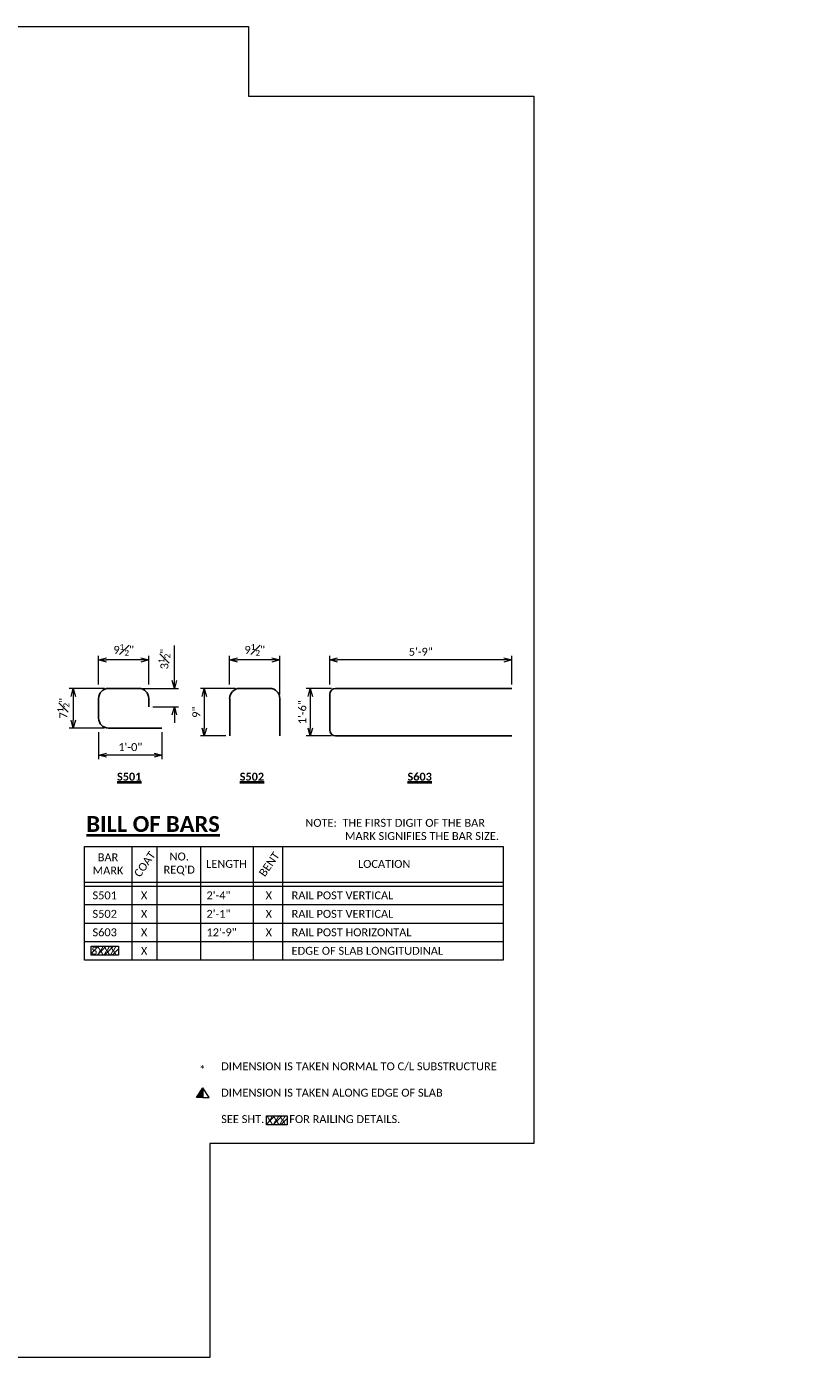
# Model space of a CAD drawing. Extents: x -6035 to 351425, y -5119269 to 203.
# Tile 14 of 14: x -1496 to -1347, y -2423 to -2171. Entities that reach past the tile are written whole.
import ezdxf
from ezdxf import colors
from ezdxf.entities.mleader import LeaderData, LeaderLine
from ezdxf.math import Vec2, Vec3

# ---------------------------------------------------------------- set-up
doc = ezdxf.new("R2010")
doc.units = 0
doc.header["$MEASUREMENT"] = 0
for name, color, linetype, lineweight in [('B_ANNO', 7, 'Continuous', 18), ('B_ANNO_DIM', 7, 'Continuous', 18), ('B_ANNO_SYMB', 7, 'Continuous', 18), ('B_ANNO_TEXT', 7, 'Continuous', 18), ('B_ANNO_TEXT_TITLE', 7, 'Continuous', 40), ('B_REBAR', 5, 'Continuous', 25)]:
    doc.layers.add(name, color=color, linetype=linetype, lineweight=lineweight)
doc.layers.add('B_ANNO_DESIGN_NOTES', color=1, linetype='Continuous', lineweight=18, true_color=0xff0000)
doc.layers.add('B_ANNO_NOPLOT', color=47, linetype='Continuous', lineweight=18, plot=False)
doc.styles.add('Annotative', font='calibri.ttf', dxfattribs={"height": 0.0625})
doc.styles.get("Standard").update_dxf_attribs({"font": 'calibri.ttf'})
doc.styles.add('Subtitle', font='calibrib.ttf', dxfattribs={"height": 0.0625})
doc.styles.add('Title', font='calibrib.ttf', dxfattribs={"height": 0.125})
doc.dimstyles.new('Annotative', dxfattribs={"dimscale": 0, "dimtxt": 0.0625, "dimasz": 0.0625, "dimexe": 0.03125, "dimexo": 0.03125, "dimgap": 0.03125, "dimtad": 1, "dimdec": 3, "dimzin": 3, "dimdsep": 46, "dimlunit": 4, "dimtxsty": 'Standard', "dimblk": 'OPEN30', "dimcen": 0.03125, "dimaunit": 1, "dimadec": 0, "dimazin": 3, "dimtfac": 0.75, "dimtdec": 3, "dimtofl": 0, "dimtmove": 0, "dimatfit": 3, "dimldrblk": 'OPEN30', "dimfxl": 1, "dimtfill": 1, "dimfrac": 1, "dimtolj": 1, "dimtzin": 0, "dimarcsym": 0})

# ---------------------------------------------------------------- blocks, each defined once
blk = doc.blocks.new('AnonymousCell84')
at = {"layer": 'B_ANNO_SYMB'}
blk.add_hatch(color=256, dxfattribs=at).paths.add_polyline_path([(0, -0.9), (-1.2, -0.9), (0, 0.9)])
at = {"layer": 'B_ANNO_SYMB', "flags": 128}
for points in [[(0, -0.9), (-1.2, -0.9), (0, 0.9), (0, -0.9)], [(0, -0.9), (1.2, -0.9), (0, 0.9), (0, -0.9)]]:
    blk.add_lwpolyline(points, dxfattribs=at)
blk = doc.blocks.new('_Open30')
at = {"color": 0, "linetype": 'ByBlock', "lineweight": -2}
for p, q in [((-1, 0.27), (0, 0)), ((0, 0), (-1, -0.27)), ((0, 0), (-1, 0))]:
    blk.add_line(p, q, dxfattribs=at)
blk = doc.blocks.new('*D36')
at = {"layer": 'B_ANNO_DIM', "color": 0, "lineweight": -2, "transparency": 16777216}
for p, q in [((-1482.8, -2304.19), (-1482.8, -2309.33)), ((-1470.8, -2304.19), (-1470.8, -2309.33)), ((-1472.3, -2308.58), (-1481.3, -2308.58))]:
    blk.add_line(p, q, dxfattribs=at)
at = {"layer": 'Defpoints', "color": 0, "transparency": 16777216}
for p in [(-1482.8, -2303.44), (-1470.8, -2303.44), (-1482.8, -2308.58)]:
    blk.add_point(p, dxfattribs=at)
at = {"layer": 'B_ANNO_DIM', "color": 0, "lineweight": -2, "transparency": 16777216, "xscale": 1.5, "yscale": 1.5, "zscale": 1.5, "rotation": 180}
blk.add_blockref('_Open30', (-1482.8, -2308.58), dxfattribs=at)
at = {"layer": 'B_ANNO_DIM', "color": 0, "lineweight": -2, "transparency": 16777216, "xscale": 1.5, "yscale": 1.5, "zscale": 1.5}
blk.add_blockref('_Open30', (-1470.8, -2308.58), dxfattribs=at)
at = {"layer": 'B_ANNO_DIM', "color": 0, "transparency": 16777216, "insert": (-1476.8, -2307.06), "char_height": 1.5, "attachment_point": 5, "bg_fill": 3, "box_fill_scale": 1.25, "bg_fill_color": 256, "bg_fill_true_color": 13158600, "bg_fill_transparency": 0}
blk.add_mtext('\\A1;1\'-0"', dxfattribs=at)
blk = doc.blocks.new('*D37')
at = {"layer": 'B_ANNO_DIM', "color": 0, "lineweight": -2, "transparency": 16777216}
for p, q in [((-1438.66, -2295.94), (-1443.46, -2295.94)), ((-1442.71, -2297.44), (-1442.71, -2303.44)), ((-1438.66, -2304.94), (-1443.46, -2304.94))]:
    blk.add_line(p, q, dxfattribs=at)
at = {"layer": 'Defpoints', "color": 0, "transparency": 16777216}
for p in [(-1437.91, -2295.94), (-1442.71, -2304.94), (-1437.91, -2304.94)]:
    blk.add_point(p, dxfattribs=at)
at = {"layer": 'B_ANNO_DIM', "color": 0, "lineweight": -2, "transparency": 16777216, "xscale": 1.5, "yscale": 1.5, "zscale": 1.5}
for p, rotation in [((-1442.71, -2295.94), 90), ((-1442.71, -2304.94), 270)]:
    blk.add_blockref('_Open30', p, dxfattribs=dict(at, rotation=rotation))
at = {"layer": 'B_ANNO_DIM', "color": 0, "transparency": 16777216, "insert": (-1444.22, -2300.44), "char_height": 1.5, "attachment_point": 5, "rotation": 90, "bg_fill": 3, "box_fill_scale": 1.25, "bg_fill_color": 256, "bg_fill_true_color": 13158600, "bg_fill_transparency": 0}
blk.add_mtext('\\A1;1\'-6"', dxfattribs=at)
blk = doc.blocks.new('*D38')
at = {"layer": 'B_ANNO_DIM', "color": 0, "lineweight": -2, "transparency": 16777216}
for p, q in [((-1439.03, -2295.19), (-1439.03, -2289.78)), ((-1406.03, -2290.53), (-1437.53, -2290.53)), ((-1404.53, -2295.19), (-1404.53, -2289.78))]:
    blk.add_line(p, q, dxfattribs=at)
at = {"layer": 'Defpoints', "color": 0, "transparency": 16777216}
for p in [(-1439.03, -2290.53), (-1439.03, -2295.94), (-1404.53, -2295.94)]:
    blk.add_point(p, dxfattribs=at)
at = {"layer": 'B_ANNO_DIM', "color": 0, "lineweight": -2, "transparency": 16777216, "xscale": 1.5, "yscale": 1.5, "zscale": 1.5, "rotation": 180}
blk.add_blockref('_Open30', (-1439.03, -2290.53), dxfattribs=at)
at = {"layer": 'B_ANNO_DIM', "color": 0, "lineweight": -2, "transparency": 16777216, "xscale": 1.5, "yscale": 1.5, "zscale": 1.5}
blk.add_blockref('_Open30', (-1404.53, -2290.53), dxfattribs=at)
at = {"layer": 'B_ANNO_DIM', "color": 0, "transparency": 16777216, "insert": (-1421.78, -2289.01), "char_height": 1.5, "attachment_point": 5, "bg_fill": 3, "box_fill_scale": 1.25, "bg_fill_color": 256, "bg_fill_true_color": 13158600, "bg_fill_transparency": 0}
blk.add_mtext('\\A1;5\'-9"', dxfattribs=at)
blk = doc.blocks.new('*D39')
at = {"layer": 'B_ANNO_DIM', "color": 0, "lineweight": -2, "transparency": 16777216}
for p, q in [((-1457.98, -2295.19), (-1457.98, -2289.78)), ((-1449.98, -2290.53), (-1456.48, -2290.53)), ((-1448.48, -2297.07), (-1448.48, -2289.78))]:
    blk.add_line(p, q, dxfattribs=at)
at = {"layer": 'Defpoints', "color": 0, "transparency": 16777216}
for p in [(-1457.98, -2290.53), (-1457.98, -2295.94), (-1448.48, -2297.82)]:
    blk.add_point(p, dxfattribs=at)
at = {"layer": 'B_ANNO_DIM', "color": 0, "lineweight": -2, "transparency": 16777216, "xscale": 1.5, "yscale": 1.5, "zscale": 1.5, "rotation": 180}
blk.add_blockref('_Open30', (-1457.98, -2290.53), dxfattribs=at)
at = {"layer": 'B_ANNO_DIM', "color": 0, "lineweight": -2, "transparency": 16777216, "xscale": 1.5, "yscale": 1.5, "zscale": 1.5}
blk.add_blockref('_Open30', (-1448.48, -2290.53), dxfattribs=at)
at = {"layer": 'B_ANNO_DIM', "color": 0, "transparency": 16777216, "insert": (-1453.23, -2288.64), "char_height": 1.5, "attachment_point": 5, "bg_fill": 3, "box_fill_scale": 1.25, "bg_fill_color": 256, "bg_fill_true_color": 13158600, "bg_fill_transparency": 0}
blk.add_mtext('\\A1;9{\\H0.75x;\\S1#2;}"', dxfattribs=at)
blk = doc.blocks.new('*D40')
at = {"layer": 'B_ANNO_DIM', "color": 0, "lineweight": -2, "transparency": 16777216}
for p, q in [((-1482.8, -2295.19), (-1482.8, -2289.78)), ((-1474.8, -2290.53), (-1481.3, -2290.53)), ((-1473.3, -2295.19), (-1473.3, -2289.78))]:
    blk.add_line(p, q, dxfattribs=at)
at = {"layer": 'Defpoints', "color": 0, "transparency": 16777216}
for p in [(-1482.8, -2290.53), (-1482.8, -2295.94), (-1473.3, -2295.94)]:
    blk.add_point(p, dxfattribs=at)
at = {"layer": 'B_ANNO_DIM', "color": 0, "lineweight": -2, "transparency": 16777216, "xscale": 1.5, "yscale": 1.5, "zscale": 1.5, "rotation": 180}
blk.add_blockref('_Open30', (-1482.8, -2290.53), dxfattribs=at)
at = {"layer": 'B_ANNO_DIM', "color": 0, "lineweight": -2, "transparency": 16777216, "xscale": 1.5, "yscale": 1.5, "zscale": 1.5}
blk.add_blockref('_Open30', (-1473.3, -2290.53), dxfattribs=at)
at = {"layer": 'B_ANNO_DIM', "color": 0, "transparency": 16777216, "insert": (-1478.05, -2288.64), "char_height": 1.5, "attachment_point": 5, "bg_fill": 3, "box_fill_scale": 1.25, "bg_fill_color": 256, "bg_fill_true_color": 13158600, "bg_fill_transparency": 0}
blk.add_mtext('\\A1;9{\\H0.75x;\\S1#2;}"', dxfattribs=at)
blk = doc.blocks.new('*D41')
at = {"layer": 'B_ANNO_DIM', "color": 0, "lineweight": -2, "transparency": 16777216}
for p, q in [((-1456.85, -2295.94), (-1463.53, -2295.94)), ((-1462.78, -2297.44), (-1462.78, -2303.44)), ((-1458.73, -2304.94), (-1463.53, -2304.94))]:
    blk.add_line(p, q, dxfattribs=at)
at = {"layer": 'Defpoints', "color": 0, "transparency": 16777216}
for p in [(-1456.1, -2295.94), (-1462.78, -2304.94), (-1457.98, -2304.94)]:
    blk.add_point(p, dxfattribs=at)
at = {"layer": 'B_ANNO_DIM', "color": 0, "lineweight": -2, "transparency": 16777216, "xscale": 1.5, "yscale": 1.5, "zscale": 1.5}
for p, rotation in [((-1462.78, -2295.94), 90), ((-1462.78, -2304.94), 270)]:
    blk.add_blockref('_Open30', p, dxfattribs=dict(at, rotation=rotation))
at = {"layer": 'B_ANNO_DIM', "color": 0, "transparency": 16777216, "insert": (-1464.3, -2300.44), "char_height": 1.5, "attachment_point": 5, "rotation": 90, "bg_fill": 3, "box_fill_scale": 1.25, "bg_fill_color": 256, "bg_fill_true_color": 13158600, "bg_fill_transparency": 0}
blk.add_mtext('\\A1;9"', dxfattribs=at)
blk = doc.blocks.new('*D42')
at = {"layer": 'B_ANNO_DIM', "color": 0, "lineweight": -2, "transparency": 16777216}
for p, q in [((-1481.67, -2295.94), (-1488.35, -2295.94)), ((-1487.6, -2297.44), (-1487.6, -2301.94)), ((-1481.68, -2303.44), (-1488.35, -2303.44))]:
    blk.add_line(p, q, dxfattribs=at)
at = {"layer": 'Defpoints', "color": 0, "transparency": 16777216}
for p in [(-1480.92, -2295.94), (-1480.93, -2303.44)]:
    blk.add_point(p, dxfattribs=at)
at = {"layer": 'B_ANNO_DIM', "color": 0, "lineweight": -2, "transparency": 16777216, "xscale": 1.5, "yscale": 1.5, "zscale": 1.5}
for p, rotation in [((-1487.6, -2295.94), 90), ((-1487.6, -2303.44), 270)]:
    blk.add_blockref('_Open30', p, dxfattribs=dict(at, rotation=rotation))
at = {"layer": 'B_ANNO_DIM', "color": 0, "transparency": 16777216, "insert": (-1489.48, -2299.69), "char_height": 1.5, "attachment_point": 5, "rotation": 90, "bg_fill": 3, "box_fill_scale": 1.25, "bg_fill_color": 256, "bg_fill_true_color": 13158600, "bg_fill_transparency": 0}
blk.add_mtext('\\A1;7{\\H0.75x;\\S1#2;}"', dxfattribs=at)
at = {"layer": 'Defpoints', "color": 0, "transparency": 16777216}
blk.add_point((-1487.6, -2303.44), dxfattribs=at)
blk = doc.blocks.new('*D43')
at = {"layer": 'B_ANNO_DIM', "color": 0, "lineweight": -2, "transparency": 16777216}
for p, q in [((-1468.45, -2294.44), (-1468.45, -2287.8)), ((-1474.42, -2295.94), (-1467.7, -2295.94)), ((-1472.55, -2299.44), (-1467.7, -2299.44)), ((-1468.45, -2300.94), (-1468.45, -2302.44))]:
    blk.add_line(p, q, dxfattribs=at)
at = {"layer": 'Defpoints', "color": 0, "transparency": 16777216}
for p in [(-1475.17, -2295.94), (-1473.3, -2299.44), (-1468.45, -2299.44)]:
    blk.add_point(p, dxfattribs=at)
at = {"layer": 'B_ANNO_DIM', "color": 0, "lineweight": -2, "transparency": 16777216, "xscale": 1.5, "yscale": 1.5, "zscale": 1.5}
for p, rotation in [((-1468.45, -2295.94), 270), ((-1468.45, -2299.44), 90)]:
    blk.add_blockref('_Open30', p, dxfattribs=dict(at, rotation=rotation))
at = {"layer": 'B_ANNO_DIM', "color": 0, "transparency": 16777216, "insert": (-1470.34, -2290.37), "char_height": 1.5, "attachment_point": 5, "rotation": 90, "bg_fill": 3, "box_fill_scale": 1.25, "bg_fill_color": 256, "bg_fill_true_color": 13158600, "bg_fill_transparency": 0}
blk.add_mtext('\\A1;3{\\H0.75x;\\S1#2;}"', dxfattribs=at)
blk = doc.blocks.new('INS_RAILTIMBER_BASE')
at = {"layer": 'B_ANNO_DESIGN_NOTES'}
h = blk.add_hatch(dxfattribs=at)
h.set_pattern_fill('ANSI31', color=256, scale=8)
h.set_pattern_definition([(45, (288.9527, 202.0106), (-0.707107, 0.707107), [])])
h.paths.add_polyline_path([(294.154, 77.881), (299.2909, 77.881), (299.2909, 76.1684), (294.154, 76.1684)])
h = blk.add_hatch(dxfattribs=at)
h.set_pattern_fill('ANSI31', color=256, scale=8)
h.set_pattern_definition([(45, (320.9052, 169.8802), (-0.707107, 0.707107), [])])
h.paths.add_polyline_path([(327.3331, 45.7507), (331.2434, 45.7507), (331.2434, 44.038), (327.3331, 44.038)])
at = {"layer": 'B_ANNO'}
for p, q in [((301.8394, 96.7391), (301.8394, 75.2351)), ((306.5854, 96.7391), (306.5854, 75.2351)), ((314.8404, 96.7391), (314.8404, 75.2351)), ((324.8404, 96.7391), (324.8404, 75.2351)), ((330.3814, 96.7391), (330.3814, 75.2351)), ((292.8424, 89.9881), (372.1394, 89.9881)), ((292.8424, 89.2391), (372.1394, 89.2391)), ((292.8424, 85.7371), (372.1394, 85.7371)), ((292.8424, 82.2411), (372.1394, 82.2411)), ((292.8424, 78.7381), (372.1394, 78.7381)), ((292.8424, 78.7381), (372.1394, 78.7381))]:
    blk.add_line(p, q, dxfattribs=at)
at = {"layer": 'B_ANNO', "flags": 128}
blk.add_lwpolyline([(372.1394, 75.2351), (292.8424, 75.2351), (292.8424, 96.7391), (372.1394, 96.7391)], close=True, dxfattribs=at)
at = {"layer": 'B_ANNO_DESIGN_NOTES'}
for points in [[(294.154, 77.881), (299.2909, 77.881), (299.2909, 76.1684), (294.154, 76.1684)], [(327.3331, 45.7507), (331.2434, 45.7507), (331.2434, 44.038), (327.3331, 44.038)]]:
    blk.add_lwpolyline(points, close=True, dxfattribs=at)
at = {"layer": 'B_ANNO_NOPLOT', "flags": 128}
blk.add_lwpolyline([(0, 0), (0, 252), (323.9277, 252), (323.9277, 238.8552), (378, 238.8552), (378, 40.4996), (316.5708, 40.4996), (316.5708, 0)], close=True, dxfattribs=at)
at = {"layer": 'B_REBAR', "flags": 128}
for points in [[(305.0331, 123.1725), (305.0331, 124.7965), (305.0351, 124.7981, 0.41421356), (303.1607, 126.6725), (303.1611, 126.6725), (297.4091, 126.6725), (297.4116, 126.6722, 0.41421356), (295.5366, 124.7973), (295.5371, 124.7965), (295.5371, 121.0485), (295.5366, 121.0473, 0.41421356), (297.4116, 119.1723), (297.4091, 119.1725), (307.5371, 119.1725)], [(320.3591, 117.6725), (320.3591, 124.7965), (320.3581, 124.7963, -0.41421356), (322.2331, 126.6713), (322.2351, 126.6725), (327.9831, 126.6725), (327.983, 126.6713, -0.41421356), (329.858, 124.7963), (329.8591, 124.7965), (329.8591, 117.6725)], [(373.8021, 126.6725), (340.4301, 126.6725), (340.4284, 126.6735, 0.41421356), (339.3034, 125.5485), (339.3021, 125.5485), (339.3021, 118.7965), (339.3034, 118.7985, 0.41421356), (340.4284, 117.6735), (340.4301, 117.6725), (373.8021, 117.6725)]]:
    blk.add_lwpolyline(points, format="xyb", dxfattribs=at)
blk.add_blockref('AnonymousCell84', (315.3026, 50.113))
at = {"style": 'Annotative'}
for tag, p in [('BAR#2', (294.197, 76.2652)), ('BAR#1', (146.4295, 48.7505)), ('SHT.#', (327.3331, 44.1508))]:
    blk.add_attdef(tag, p, '', height=1.5, dxfattribs=at)
at = {"layer": 'B_ANNO_DIM', "style": 'Annotative'}
blk.add_attdef('D1', (81.529, 198.3032), '', height=1.5, dxfattribs=at)
at = {"layer": 'B_ANNO_TEXT', "char_height": 1.5, "style": 'Annotative'}
for s, insert, width, attachment_point in [('\\pxi-5,l5;NOTE:  THE FIRST DIGIT OF THE BAR  MARK SIGNIFIES THE BAR SIZE.', (334.6933, 101.9707), 40.618082, 1), ('BAR\\PMARK', (297.3147, 93.4412), 13.627012, 5), ("NO.\\PREQ'D", (310.8009, 93.4412), 13.627012, 5), ('LENGTH', (319.7507, 93.4412), 13.627012, 5), ('LOCATION', (349.6287, 93.4412), 13.627012, 5), ('S501 ', (294.3714, 88.2387), 36.186464, 1), ('X', (303.5444, 88.2387), 36.186464, 1), ('2\'-4"', (315.9664, 88.2387), 36.186464, 1), ('X', (327.1644, 88.2387), 36.186464, 1), ('RAIL POST VERTICAL           ', (332.0924, 88.2387), 36.186464, 1), ('S502 ', (294.3714, 84.7367), 36.186464, 1), ('X', (303.5444, 84.7367), 36.186464, 1), ('2\'-1"', (315.9664, 84.7367), 36.186464, 1), ('X', (327.1644, 84.7367), 36.186464, 1), ('RAIL POST VERTICAL           ', (332.0924, 84.7367), 36.186464, 1), ('S603 ', (294.3714, 81.2407), 36.186464, 1), ('X', (303.5444, 81.2407), 36.186464, 1), ('12\'-9"', (315.9664, 81.2407), 36.186464, 1), ('X', (327.1644, 81.2407), 36.186464, 1), ('RAIL POST HORIZONTAL         ', (332.0924, 81.2407), 36.186464, 1), ('X', (303.5444, 77.7377), 36.186464, 1), ('EDGE OF SLAB LONGITUDINAL    ', (332.0924, 77.7377), 36.186464, 1), ('DIMENSION IS TAKEN NORMAL TO C/L SUBSTRUCTURE\\P\\PDIMENSION IS TAKEN ALONG EDGE OF SLAB\\P\\PSEE SHT.         FOR RAILING DETAILS.', (318.7524, 55.8691), 54.405717, 1), ('*', (314.5876, 55.209), 54.405717, 1)]:
    blk.add_mtext(s, dxfattribs=dict(at, insert=insert, width=width, attachment_point=attachment_point))
at = {"layer": 'B_ANNO_TEXT', "char_height": 1.5, "width": 13.627012, "attachment_point": 5, "rotation": 55, "style": 'Annotative'}
for s, insert in [('COAT', (304.2663, 93.3873)), ('BENT', (327.8456, 93.3873))]:
    blk.add_mtext(s, dxfattribs=dict(at, insert=insert))
at = {"layer": 'B_ANNO_TEXT_TITLE', "attachment_point": 1}
for s, insert, char_height, width, style in [('{\\LS501}', (299.019, 110.7138), 1.5, 38.194346, 'Subtitle'), ('{\\LS502}', (322.2648, 110.7138), 1.5, 38.194346, 'Subtitle'), ('{\\LS603}', (354.0461, 110.7138), 1.5, 38.194346, 'Subtitle'), ('{\\LBILL OF BARS}', (293.215, 102.504), 3, 35.394761, 'Title')]:
    blk.add_mtext(s, dxfattribs=dict(at, insert=insert, char_height=char_height, width=width, style=style))
at = {"layer": 'B_ANNO_DIM'}
ml = blk.add_multileader_mtext('Standard', dxfattribs=at)
ml.set_content('C/L RAIL\\PPOST', color=256)
ml.set_leader_properties()
ml.set_arrow_properties(name='OPEN30')
ml.build(insert=Vec2(0, 0))
ml.multileader.update_dxf_attribs({"text_right_attachment_type": 3, "dogleg_length": 0.0625, "arrow_head_size": 1.5, "scale": 24})
ctx = ml.context
ctx.base_point, ctx.scale, ctx.char_height, ctx.arrow_head_size, ctx.landing_gap_size, ctx.plane_origin = Vec3(228.1624, 31.0021), 24, 1.5, 1.5, 0.75, Vec3(248.4938, 17.4906)
ctx.right_attachment = 3
notes = []
notes.append((ctx, [(0, (1, 1, 0), (238.9694, 28.291), (-1, 0), 1.5, [(0, [(241.5096, 28.291), (238.3387, 28.291), (237.9259, 28.291)], 0, [])])]))
ctx.mtext.insert, ctx.mtext.width, ctx.mtext.flow_direction = Vec3(228.9124, 31.7631), 8.417308, 5
for ctx, leaders in notes:
    for number, flags, end, landing, length, lines in leaders:
        leader = LeaderData()
        leader.index, (leader.has_last_leader_line, leader.has_dogleg_vector, leader.attachment_direction) = number, flags
        leader.last_leader_point, leader.dogleg_vector, leader.dogleg_length = Vec3(end), Vec3(landing), length
        for number, points, colour, breaks in lines:
            line = LeaderLine()
            line.index, line.vertices, line.color, line.breaks = number, Vec3.list(points), colors.encode_raw_color(colour), breaks
            leader.lines.append(line)
        ctx.leaders.append(leader)
for base, p1, p2, picture, middle in [((295.53659, 132.08318), (305.03514, 126.67254), (295.53659, 126.67254), '*D40', (300.28587, 133.97606)), ((320.3591, 132.0832), (329.8591, 124.7965), (320.3591, 126.6725), '*D39', (325.1091, 133.9761)), ((295.5371, 114.0356), (307.5371, 119.1725), (295.5371, 119.1725), '*D36', (301.5371, 115.554))]:
    dim = blk.add_linear_dim(base=base, p1=p1, p2=p2, dimstyle='Annotative', dxfattribs=at)
    dim.commit()
    dim.dimension.update_dxf_attribs({"geometry": picture, "text_midpoint": middle, "insert": (1778.336, 2422.612)})
dim = blk.add_linear_dim(base=(335.6298, 117.6725), p1=(340.4301, 126.6725), p2=(340.4301, 117.6725), angle=90, text='1\'-6"', dimstyle='Annotative', dxfattribs=at)
dim.commit()
dim.dimension.update_dxf_attribs({"geometry": '*D37', "text_midpoint": (334.1119, 122.1725), "insert": (1778.336, 2422.612)})
dim = blk.add_linear_dim(base=(309.8848, 123.1725), p1=(303.1611, 126.6725), p2=(305.0331, 123.1725), angle=90, dimstyle='Annotative', dxfattribs=at)
dim.commit()
dim.dimension.update_dxf_attribs({"geometry": '*D43', "text_midpoint": (309.8848, 132.2407), "dimtype": 128, "insert": (1778.336, 2422.612)})
dim = blk.add_linear_dim(base=(339.3021, 132.0832), p1=(373.8021, 126.6725), p2=(339.3021, 126.6725), text='5\'-9"', dimstyle='Annotative', dxfattribs=at)
dim.commit()
dim.dimension.update_dxf_attribs({"geometry": '*D38', "text_midpoint": (356.5521, 133.6016), "insert": (1778.336, 2422.612)})
for base, p1, p2, picture, middle in [((290.7368, 119.1725), (297.4112, 126.6725), (297.4091, 119.1725), '*D42', (288.8514, 122.9225)), ((315.5587, 117.6725), (322.2331, 126.6725), (320.3591, 117.6725), '*D41', (314.0402, 122.1725))]:
    dim = blk.add_linear_dim(base=base, p1=p1, p2=p2, angle=90, dimstyle='Annotative', dxfattribs=at)
    dim.commit()
    dim.dimension.update_dxf_attribs({"geometry": picture, "text_midpoint": middle, "insert": (1778.336, 2422.612)})

msp = doc.modelspace()

# ---------------------------------------------------------------- block references
at = {"layer": 'B_ANNO_DIM'}
ref = msp.add_blockref('INS_RAILTIMBER_BASE', (-1778.34, -2422.61), dxfattribs=at)
ref.add_attrib('SHT.#', 'XXX', (-1451, -2378.46), dxfattribs={"layer": '0', "height": 1.5, "style": 'Annotative'})
ref.add_attrib('BAR#2', 'SXXX', (-1484.14, -2346.35), dxfattribs={"layer": '0', "height": 1.5, "style": 'Annotative'})

doc.saveas('drawing.dxf')
